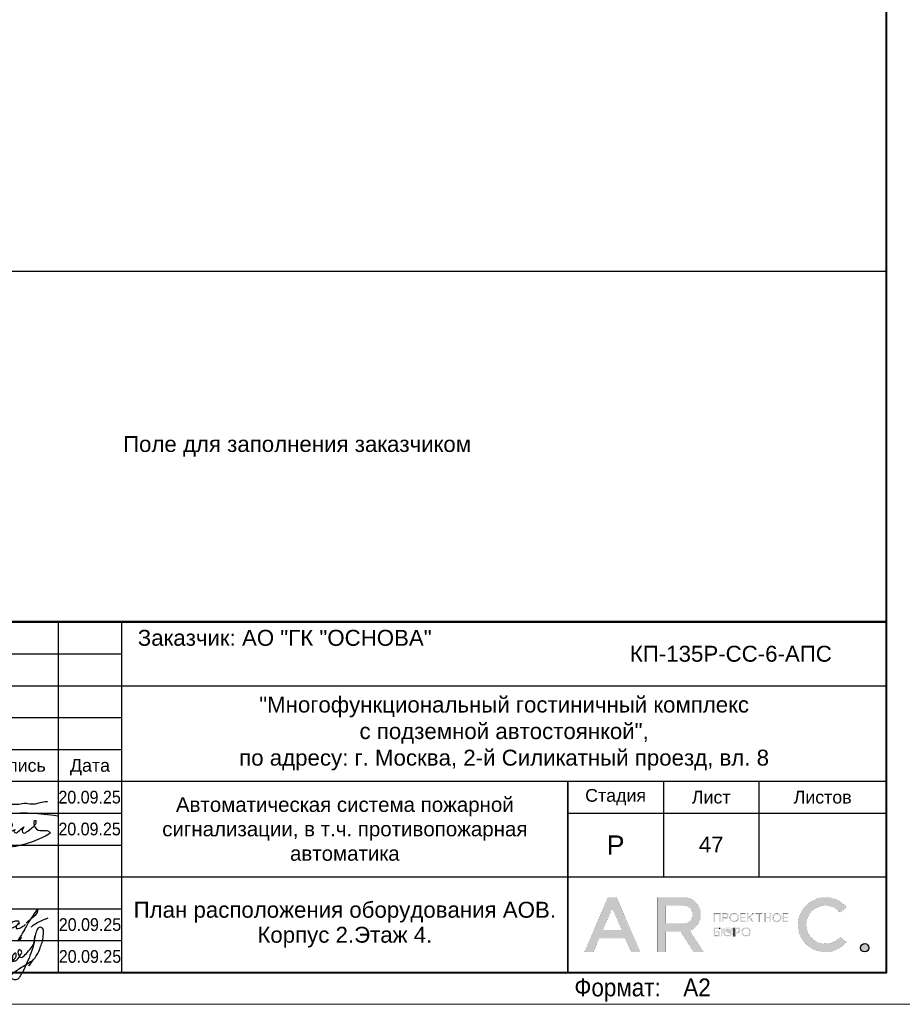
# Model space of a CAD drawing. Header units: millimetres. Extents: x 105028 to 874735, y -568483 to 191941.
# Tile 118 of 135: x 524631 to 538485, y 78334 to 93787. Entities that reach past the tile are written whole.
import ezdxf
from ezdxf.enums import TextEntityAlignment as Align

# ---------------------------------------------------------------- set-up
doc = ezdxf.new("R2010")
doc.units = ezdxf.units.MM
doc.layers.get('Defpoints').update_dxf_attribs({"color": 252})
for name, color, linetype, lineweight in [('DB CP Оформление', 7, 'Continuous', 25), ('Z-000-P_SCHED', 7, 'Continuous', 20), ('Рамка', 7, 'Continuous', 18)]:
    doc.layers.add(name, color=color, linetype=linetype, lineweight=lineweight)
doc.layers.add('DB CP Подписи', color=7, linetype='Continuous', lineweight=25, true_color=0x0a45f5)
doc.layers.add('формат', color=250, linetype='Continuous')
doc.styles.add('Arial', font='arial.ttf', dxfattribs={"width": 0.9, "height": 699.9999999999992})
doc.styles.add('CP.Text', font='arial.ttf')
doc.styles.add('CP.Text дата', font='arial.ttf', dxfattribs={"width": 0.9})

# ---------------------------------------------------------------- blocks, each defined once
blk = doc.blocks.new('*U56')
at = {"color": 0, "lineweight": 0}
blk.add_lwpolyline([(-420, -1.69149813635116e-14), (6.661338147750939e-14, 6.661338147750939e-14), (-1.377945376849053e-14, 594.0000000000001), (-420.0000000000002, 594.0000000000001)], close=True, dxfattribs=at)
at = {"lineweight": 40}
blk.add_lwpolyline([(-400, 4.999999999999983), (-4.999999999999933, 5.000000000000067), (-5.000000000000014, 589.0000000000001), (-400.0000000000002, 589.0000000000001)], close=True, dxfattribs=at)
at = {"style": 'Arial', "width": 0.9}
blk.add_text('Формат:', height=2.8, dxfattribs=at).set_placement((-53.97311837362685, 1.250000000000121))
at = {"style": 'Arial', "width": 0.9, "flags": 8}
blk.add_attdef('FORMAT', (-36.87188609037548, 1.257088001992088), '', height=2.8, dxfattribs=at)
blk = doc.blocks.new('Попов')
at = {"layer": 'DB CP Подписи', "color": 160, "true_color": 0x0a45f5}
for points in [[(7.394956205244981, 7.032094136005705), (4.284556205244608, 0.8400941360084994), (3.982156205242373, 0.4944941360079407), (3.665356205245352, 0.2583778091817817), (3.190156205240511, 0.09837780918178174), (2.801356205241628, 0.2064941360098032), (2.509696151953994, 0.451294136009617), (2.383756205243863, 0.7680941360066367), (2.429696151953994, 0.9984941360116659), (2.62855620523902, 1.243294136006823), (3.319756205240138, 1.603294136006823), (3.895756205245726, 1.848094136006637), (4.370956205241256, 1.992094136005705), (4.918156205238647, 1.992094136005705)], [(7.394956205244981, 7.032094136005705), (6.962956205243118, 6.427294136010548), (4.918156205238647, 1.992094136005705)], [(8.094156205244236, 0.03369413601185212), (8.828556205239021, 0.5520941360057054), (9.980556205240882, 1.272094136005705), (10.85895620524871, 1.761694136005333), (10.41255620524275, 1.084894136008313), (11.57895620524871, 2.611294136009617), (12.16935620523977, 3.84969413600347), (12.471756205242, 4.713694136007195), (12.629696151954, 5.419294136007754), (12.689696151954, 6.2400941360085), (12.54375620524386, 6.945694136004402), (12.34215620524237, 7.075294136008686), (12.03975620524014, 7.075294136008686), (11.64969615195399, 6.6000941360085), (11.379696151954, 5.779294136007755), (11.21895620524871, 4.728094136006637), (10.72935620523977, 3.014494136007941), (9.418956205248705, 0.0336941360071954)], [(5.979696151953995, 4.069175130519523), (4.859696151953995, -0.1216221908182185), (5.311356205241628, 0.624094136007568), (5.311356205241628, 0.8688941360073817), (5.624396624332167, 1.697142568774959), (6.247356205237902, 2.150494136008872), (6.650556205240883, 2.323294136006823), (6.909756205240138, 2.323294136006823), (7.125756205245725, 2.150494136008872), (7.125756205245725, 1.747294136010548), (6.82335620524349, 1.243294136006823), (6.333756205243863, 0.7968941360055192), (5.714556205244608, 0.5088941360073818), (5.412156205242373, 0.5952941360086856), (5.49855620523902, 1.286494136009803), (5.817585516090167, 1.879286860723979), (5.714556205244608, 1.286494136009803), (5.829756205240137, 0.9552941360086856), (6.146556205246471, 0.8832941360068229), (6.794556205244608, 1.012894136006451), (7.528956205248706, 1.459294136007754), (8.119356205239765, 2.064094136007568), (8.407356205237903, 2.510494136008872), (8.407356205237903, 2.899294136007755), (8.320956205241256, 3.028894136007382), (8.090556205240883, 2.956894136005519), (7.816956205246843, 2.366494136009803), (7.816956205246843, 1.963294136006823), (7.989756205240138, 1.776094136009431), (8.364156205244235, 1.891294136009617), (8.82495620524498, 2.323294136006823), (9.055356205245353, 2.697694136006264), (9.271356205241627, 3.302494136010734), (9.012156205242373, 3.561694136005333), (8.882556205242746, 3.561694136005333), (8.709696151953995, 3.3600941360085), (8.709696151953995, 2.978377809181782), (9.039696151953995, 2.408377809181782), (10.349696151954, 3.378377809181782), (11.11969615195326, 4.410259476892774), (11.27818451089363, 5.133235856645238), (11.35539592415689, 5.654323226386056), (11.38831620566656, 5.819447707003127), (11.35539592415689, 5.654323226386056)], [(3.521356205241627, 2.971294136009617), (4.126156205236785, 3.244894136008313), (4.932556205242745, 3.475294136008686), (6.444556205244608, 3.835294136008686), (7.495756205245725, 4.080094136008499)], [(1.534156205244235, 0.8688941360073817), (1.303756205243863, 1.041694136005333), (1.217356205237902, 1.214494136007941), (1.447756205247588, 1.416094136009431), (2.038156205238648, 1.603294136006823), (2.815756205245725, 1.761694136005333), (3.506956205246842, 1.876894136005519), (4.357209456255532, 1.989153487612), (4.918156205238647, 1.992094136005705)], [(3.521356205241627, 2.971294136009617), (3.294445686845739, 2.859738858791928), (4.789696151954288, 2.859738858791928)]]:
    blk.add_spline(points, degree=3, dxfattribs=at)
at = {"layer": 'DB CP Подписи'}
blk.add_spline([(8.094156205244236, 0.03369413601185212), (7.791756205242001, -0.2544480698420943), (7.618956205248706, -0.4847058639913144), (7.618956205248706, -0.8015058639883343), (7.950156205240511, -1.060705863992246), (8.569356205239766, -1.060705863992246), (8.943756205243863, -0.7583058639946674), (9.116556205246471, -0.4991058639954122), (9.418956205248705, 0.0336941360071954)], degree=3, dxfattribs=at)
blk = doc.blocks.new('A$Cf51998ab')
at = {"layer": 'DB CP Подписи'}
for points in [[(2.024743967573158, 7.175397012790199), (0.02474396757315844, 3.175397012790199), (2.524743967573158, 0.1753970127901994), (9.524743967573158, 6.675397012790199), (17.02474396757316, 19.1753970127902), (23.52474396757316, 28.6753970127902), (29.02474396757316, 35.6753970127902), (35.52474396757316, 43.6753970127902), (36.52474396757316, 44.6753970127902), (30.02474396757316, 30.6753970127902), (28.52474396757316, 26.1753970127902), (28.52474396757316, 25.1753970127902), (31.52474396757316, 26.6753970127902), (36.02474396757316, 30.1753970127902), (43.52474396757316, 36.1753970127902), (45.52474396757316, 39.1753970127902), (47.52474396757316, 42.6753970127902), (47.52474396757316, 43.1753970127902), (48.02474396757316, 44.1753970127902), (40.52474396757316, 31.1753970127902), (37.52474396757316, 25.6753970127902), (40.52474396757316, 25.1753970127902), (47.02474396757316, 28.6753970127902), (47.52474396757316, 29.1753970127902)], [(66.52474396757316, 31.6753970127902), (75.02474396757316, 39.1753970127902), (79.02474396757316, 43.6753970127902), (79.52474396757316, 46.6753970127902), (75.02474396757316, 41.6753970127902), (69.02474396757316, 32.6753970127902), (61.02474396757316, 18.6753970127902), (57.02474396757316, 11.6753970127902), (61.52474396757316, 15.6753970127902)], [(57.52474396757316, 34.1753970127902), (54.52474396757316, 34.1753970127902), (50.02474396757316, 31.1753970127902), (49.52474396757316, 26.1753970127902), (54.02474396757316, 27.6753970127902), (56.02474396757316, 29.1753970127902), (58.02474396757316, 33.1753970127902), (57.52474396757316, 34.1753970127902)], [(71.80259313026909, 27.23596012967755), (75.18207571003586, 30.02247973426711), (81.43411698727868, 33.40007838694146), (87.77064376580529, 36.27103771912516), (91.06563812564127, 37.45319772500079)], [(59.02474396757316, 30.6753970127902), (55.49455854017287, 28.71229258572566), (55.52474396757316, 25.6753970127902), (57.52474396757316, 25.6753970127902), (62.02474396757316, 27.6753970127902), (65.02474396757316, 29.6753970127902), (65.52474396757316, 30.1753970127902)]]:
    blk.add_spline(points, degree=3, dxfattribs=at)
blk = doc.blocks.new('Лого')
at = {"layer": 'DB CP Оформление'}
h = blk.add_hatch(color=0, dxfattribs=at)
edge = h.paths.add_edge_path()
edge.add_line((-3.149615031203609, 491.8564630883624), (-2.145539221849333, 491.0307320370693))
edge.add_arc((-5.466713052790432, 493.7619962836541), 4.300000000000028, 39.43316774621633, 320.5668322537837, ccw=False)
edge.add_line((-2.145539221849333, 496.4932605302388), (-3.149615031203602, 495.6675294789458))
edge.add_arc((-5.466713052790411, 493.7619962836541), 3.000000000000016, 39.43316774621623, 320.5668322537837)
edge = h.paths.add_edge_path()
edge.add_arc((0.7039796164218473, 490.1453402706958), 0.65, 0, 360)
h.paths.add_polyline_path([(-38.91856638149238, 496.3972109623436), (-37.43639440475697, 492.9290438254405), (-40.40073835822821, 492.9290438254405)], flags=16)
edge = h.paths.add_edge_path(flags=16)
edge.add_line((-30.56831019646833, 493.9825875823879), (-27.63778042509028, 493.9825875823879))
edge.add_arc((-27.63778042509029, 495.2825875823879), 1.299999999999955, 270.0000000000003, 360.0000000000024)
edge.add_line((-26.33778042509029, 495.2825875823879), (-26.33778042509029, 495.4512324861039))
edge.add_arc((-27.63778042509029, 495.4512324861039), 1.300000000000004, 359.9999999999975, 449.9999999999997)
edge.add_line((-27.63778042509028, 496.7512324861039), (-30.56831019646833, 496.7512324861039))
edge.add_line((-30.56831019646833, 496.7512324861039), (-30.56831019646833, 493.9825875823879))
h.paths.add_polyline_path([(-35.9689509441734, 489.4953402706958), (-36.88082038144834, 491.6290438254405), (-40.956312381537, 491.6290438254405), (-41.8681818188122, 489.4953402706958), (-43.28192242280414, 489.4953402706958), (-39.6254366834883, 498.0512324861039), (-38.21169607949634, 498.0512324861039), (-34.55521034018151, 489.4953402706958)])
edge = h.paths.add_edge_path()
edge.add_line((-30.56831019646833, 489.4953402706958), (-31.86831019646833, 489.4953402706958))
edge.add_line((-31.86831019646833, 489.4953402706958), (-31.86831019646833, 498.0512324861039))
edge.add_line((-31.86831019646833, 498.0512324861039), (-27.63778042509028, 498.0512324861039))
edge.add_arc((-27.63778042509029, 495.4512324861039), 2.600000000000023, 0, 89.99999999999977, ccw=False)
edge.add_line((-25.03778042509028, 495.4512324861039), (-25.03778042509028, 495.2825875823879))
edge.add_arc((-27.63778042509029, 495.2825875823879), 2.600000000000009, -70.23716168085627, 0, ccw=False)
edge.add_line((-26.75864866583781, 492.8357268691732), (-24.6131234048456, 489.4953402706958))
edge.add_line((-24.6131234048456, 489.4953402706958), (-26.15818166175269, 489.4953402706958))
edge.add_line((-26.15818166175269, 489.4953402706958), (-28.20534579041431, 492.6825875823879))
edge.add_line((-28.20534579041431, 492.6825875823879), (-30.56831019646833, 492.6825875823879))
edge.add_line((-30.56831019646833, 492.6825875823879), (-30.56831019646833, 489.4953402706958))
edge = h.paths.add_edge_path(flags=16)
edge.add_line((-21.27053753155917, 492.6928723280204), (-21.27053753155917, 492.5228723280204))
edge.add_arc((-20.82053753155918, 492.5228723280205), 0.4499999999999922, 180.0000000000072, 270.0000000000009)
edge.add_line((-20.82053753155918, 492.0728723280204), (-20.69150461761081, 492.0728723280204))
edge.add_arc((-20.6915046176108, 492.5228723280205), 0.4500000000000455, 269.9999999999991, 359.9999999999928)
edge.add_line((-20.24150461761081, 492.5228723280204), (-20.24150461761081, 492.6928723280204))
edge.add_arc((-20.69150461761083, 492.6928723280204), 0.4500000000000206, 0, 89.99999999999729)
edge.add_line((-20.69150461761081, 493.1428723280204), (-20.82053753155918, 493.1428723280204))
edge.add_arc((-20.82053753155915, 492.6928723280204), 0.4500000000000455, 90.00000000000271, 180)
edge = h.paths.add_edge_path(flags=17)
edge.add_line((-21.62964566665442, 491.9228723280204), (-21.62964566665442, 492.5328723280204))
edge.add_line((-21.62964566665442, 492.5328723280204), (-21.45053753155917, 492.5328723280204))
edge.add_line((-21.45053753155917, 492.5328723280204), (-21.45053753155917, 492.5228723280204))
edge.add_arc((-20.85053753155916, 492.5228723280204), 0.6000000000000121, 180, 269.999999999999)
edge.add_line((-20.85053753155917, 491.9228723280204), (-20.66150461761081, 491.9228723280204))
edge.add_arc((-20.66150461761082, 492.5228723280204), 0.6000000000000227, 270.000000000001, 360)
edge.add_line((-20.06150461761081, 492.5228723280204), (-20.06150461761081, 492.6928723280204))
edge.add_arc((-20.66150461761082, 492.6928723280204), 0.6000000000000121, 0, 89.99999999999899)
edge.add_line((-20.66150461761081, 493.2928723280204), (-20.85053753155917, 493.2928723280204))
edge.add_arc((-20.85053753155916, 492.6928723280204), 0.6000000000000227, 90.00000000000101, 180)
edge.add_line((-21.45053753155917, 492.6928723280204), (-21.45053753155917, 492.6828723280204))
edge.add_line((-21.45053753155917, 492.6828723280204), (-21.62964566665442, 492.6828723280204))
edge.add_line((-21.62964566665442, 492.6828723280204), (-21.62964566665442, 493.2928723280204))
edge.add_line((-21.62964566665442, 493.2928723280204), (-21.80964566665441, 493.2928723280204))
edge.add_line((-21.80964566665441, 493.2928723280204), (-21.80964566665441, 491.9228723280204))
edge.add_line((-21.80964566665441, 491.9228723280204), (-21.62964566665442, 491.9228723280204))
edge = h.paths.add_edge_path(flags=16)
edge.add_line((-18.44160413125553, 492.6928723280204), (-18.44160413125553, 492.5228723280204))
edge.add_arc((-17.99160413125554, 492.5228723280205), 0.4499999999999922, 180.0000000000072, 270.0000000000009)
edge.add_line((-17.99160413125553, 492.0728723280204), (-17.86257121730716, 492.0728723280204))
edge.add_arc((-17.86257121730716, 492.5228723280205), 0.4500000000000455, 269.9999999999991, 359.9999999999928)
edge.add_line((-17.41257121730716, 492.5228723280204), (-17.41257121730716, 492.6928723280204))
edge.add_arc((-17.86257121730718, 492.6928723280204), 0.4500000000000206, 0, 89.99999999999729)
edge.add_line((-17.86257121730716, 493.1428723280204), (-17.99160413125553, 493.1428723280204))
edge.add_arc((-17.99160413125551, 492.6928723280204), 0.4500000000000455, 90.00000000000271, 180)
edge = h.paths.add_edge_path()
edge.add_line((-18.62160413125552, 492.6928723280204), (-18.62160413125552, 492.5228723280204))
edge.add_arc((-18.02160413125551, 492.5228723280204), 0.6000000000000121, 180, 269.999999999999)
edge.add_line((-18.02160413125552, 491.9228723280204), (-17.83257121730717, 491.9228723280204))
edge.add_arc((-17.83257121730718, 492.5228723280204), 0.6000000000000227, 270.000000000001, 360)
edge.add_line((-17.23257121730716, 492.5228723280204), (-17.23257121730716, 492.6928723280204))
edge.add_arc((-17.83257121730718, 492.6928723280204), 0.6000000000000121, 0, 89.99999999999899)
edge.add_line((-17.83257121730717, 493.2928723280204), (-18.02160413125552, 493.2928723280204))
edge.add_arc((-18.02160413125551, 492.6928723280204), 0.6000000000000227, 90.00000000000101, 180)
edge = h.paths.add_edge_path(flags=16)
edge.add_line((-13.61226025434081, 494.9777851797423), (-13.61226025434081, 494.8077851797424))
edge.add_arc((-13.16226025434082, 494.8077851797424), 0.4499999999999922, 180.0000000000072, 270.0000000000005)
edge.add_line((-13.16226025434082, 494.3577851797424), (-13.03322734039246, 494.3577851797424))
edge.add_arc((-13.03322734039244, 494.8077851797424), 0.4500000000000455, 269.9999999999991, 359.9999999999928)
edge.add_line((-12.58322734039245, 494.8077851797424), (-12.58322734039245, 494.9777851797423))
edge.add_arc((-13.03322734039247, 494.9777851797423), 0.4500000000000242, 0, 89.99999999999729)
edge.add_line((-13.03322734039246, 495.4277851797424), (-13.16226025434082, 495.4277851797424))
edge.add_arc((-13.16226025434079, 494.9777851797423), 0.4500000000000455, 90.00000000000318, 180)
edge = h.paths.add_edge_path()
edge.add_line((-13.79226025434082, 494.9777851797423), (-13.79226025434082, 494.8077851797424))
edge.add_arc((-13.19226025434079, 494.8077851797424), 0.6000000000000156, 180, 269.9999999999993)
edge.add_line((-13.19226025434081, 494.2077851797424), (-13.00322734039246, 494.2077851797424))
edge.add_arc((-13.00322734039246, 494.8077851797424), 0.6000000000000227, 270.000000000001, 360)
edge.add_line((-12.40322734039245, 494.8077851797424), (-12.40322734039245, 494.9777851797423))
edge.add_arc((-13.00322734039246, 494.9777851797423), 0.6000000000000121, 0, 89.99999999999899)
edge.add_line((-13.00322734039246, 495.5777851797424), (-13.19226025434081, 495.5777851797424))
edge.add_arc((-13.19226025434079, 494.9777851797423), 0.6000000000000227, 90.00000000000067, 180)
edge = h.paths.add_edge_path(flags=16)
edge.add_line((-20.28705089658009, 494.9777851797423), (-20.28705089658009, 494.8077851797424))
edge.add_arc((-19.8370508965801, 494.8077851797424), 0.4499999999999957, 180.0000000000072, 270.0000000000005)
edge.add_line((-19.83705089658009, 494.3577851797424), (-19.70801798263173, 494.3577851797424))
edge.add_arc((-19.70801798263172, 494.8077851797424), 0.4500000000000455, 269.9999999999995, 359.9999999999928)
edge.add_line((-19.25801798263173, 494.8077851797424), (-19.25801798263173, 494.9777851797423))
edge.add_arc((-19.70801798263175, 494.9777851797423), 0.4500000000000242, 0, 89.99999999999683)
edge.add_line((-19.70801798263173, 495.4277851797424), (-19.83705089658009, 495.4277851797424))
edge.add_arc((-19.83705089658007, 494.9777851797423), 0.4500000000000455, 90.00000000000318, 180)
edge = h.paths.add_edge_path()
edge.add_line((-20.46705089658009, 494.9777851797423), (-20.46705089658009, 494.8077851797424))
edge.add_arc((-19.86705089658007, 494.8077851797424), 0.6000000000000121, 180, 269.999999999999)
edge.add_line((-19.86705089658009, 494.2077851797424), (-19.67801798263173, 494.2077851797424))
edge.add_arc((-19.67801798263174, 494.8077851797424), 0.6000000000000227, 270.000000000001, 360)
edge.add_line((-19.07801798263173, 494.8077851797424), (-19.07801798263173, 494.9777851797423))
edge.add_arc((-19.67801798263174, 494.9777851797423), 0.6000000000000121, 0, 89.99999999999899)
edge.add_line((-19.67801798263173, 495.5777851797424), (-19.86705089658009, 495.5777851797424))
edge.add_arc((-19.86705089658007, 494.9777851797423), 0.6000000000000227, 90.00000000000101, 180)
edge = h.paths.add_edge_path(flags=16)
edge.add_arc((-19.22667760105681, 492.7878723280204), 0.1800000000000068, 270.0000000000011, 360)
edge.add_line((-19.04667760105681, 492.7878723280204), (-19.0466776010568, 492.9328723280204))
edge.add_arc((-19.22667760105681, 492.9328723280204), 0.1800000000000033, 0, 89.99999999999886)
edge.add_line((-19.2266776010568, 493.1128723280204), (-19.63443714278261, 493.1128723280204))
edge.add_line((-19.63443714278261, 493.1128723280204), (-19.6344371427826, 492.6078723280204))
edge.add_line((-19.6344371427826, 492.6078723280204), (-19.22667760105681, 492.6078723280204))
edge = h.paths.add_edge_path()
edge.add_line((-19.63443714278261, 491.9228723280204), (-19.81443714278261, 491.9228723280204))
edge.add_line((-19.81443714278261, 491.9228723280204), (-19.81443714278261, 493.2928723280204))
edge.add_line((-19.81443714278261, 493.2928723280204), (-19.2266776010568, 493.2928723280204))
edge.add_arc((-19.2266776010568, 492.9328723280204), 0.3600000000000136, 0, 89.99999999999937, ccw=False)
edge.add_line((-18.8666776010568, 492.9328723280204), (-18.86667760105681, 492.7878723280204))
edge.add_arc((-19.22667760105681, 492.7878723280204), 0.3600000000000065, -89.99999999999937, 0, ccw=False)
edge.add_line((-19.22667760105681, 492.4278723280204), (-19.63443714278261, 492.4278723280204))
edge.add_line((-19.63443714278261, 492.4278723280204), (-19.63443714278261, 491.9228723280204))
edge = h.paths.add_edge_path(flags=16)
edge.add_line((-22.41432519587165, 492.0728723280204), (-22.81592550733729, 492.0728723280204))
edge.add_line((-22.81592550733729, 492.0728723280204), (-22.81592550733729, 492.5700955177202))
edge.add_line((-22.81592550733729, 492.5700955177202), (-22.41432519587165, 492.5700955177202))
edge.add_arc((-22.41432519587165, 492.3900955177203), 0.17999999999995, -1.807620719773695e-11, 89.99999999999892, ccw=False)
edge.add_line((-22.23432519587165, 492.3900955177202), (-22.23432519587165, 492.2528723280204))
edge.add_arc((-22.41432519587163, 492.2528723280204), 0.1799999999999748, -90.00000000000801, 0, ccw=False)
h.paths.add_polyline_path([(-16.95626591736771, 495.5777851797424), (-17.51223811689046, 494.9677851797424), (-17.55459530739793, 494.9677851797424), (-17.55459530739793, 495.5777851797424), (-17.73459530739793, 495.5777851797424), (-17.73459530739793, 494.2077851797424), (-17.55459530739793, 494.2077851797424), (-17.55459530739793, 494.8177851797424), (-17.47826675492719, 494.8177851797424), (-16.92229455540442, 494.2077851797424), (-16.67874821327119, 494.2077851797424), (-17.32006333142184, 494.9114214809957), (-16.71271957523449, 495.5777851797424)])
edge = h.paths.add_edge_path()
edge.add_line((-22.10894538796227, 493.1128723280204), (-22.8159255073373, 493.1128723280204))
edge.add_line((-22.8159255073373, 493.1128723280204), (-22.81592550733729, 492.7200955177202))
edge.add_line((-22.81592550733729, 492.7200955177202), (-22.41432519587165, 492.7200955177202))
edge.add_arc((-22.41432519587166, 492.3600955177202), 0.3600000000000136, 0, 89.99999999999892, ccw=False)
edge.add_line((-22.05432519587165, 492.3600955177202), (-22.05432519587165, 492.2828723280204))
edge.add_arc((-22.41432519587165, 492.2828723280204), 0.3600000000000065, -89.99999999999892, 0, ccw=False)
edge.add_line((-22.41432519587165, 491.9228723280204), (-23.01592550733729, 491.9228723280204))
edge.add_line((-23.01592550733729, 491.9228723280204), (-23.01592550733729, 493.2928723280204))
edge.add_line((-23.01592550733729, 493.2928723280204), (-22.10894538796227, 493.2928723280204))
edge.add_line((-22.10894538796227, 493.2928723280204), (-22.10894538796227, 493.1128723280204))
h.paths.add_polyline_path([(-15.99401623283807, 495.3977851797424), (-16.45775531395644, 495.3977851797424), (-16.45775531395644, 495.5777851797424), (-15.35027715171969, 495.5777851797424), (-15.35027715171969, 495.3977851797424), (-15.81401623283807, 495.3977851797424), (-15.81401623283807, 494.2077851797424), (-15.99401623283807, 494.2077851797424)])
h.paths.add_polyline_path([(-14.219327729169, 494.9827851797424), (-14.219327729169, 495.5777851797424), (-14.039327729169, 495.5777851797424), (-14.039327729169, 494.2077851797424), (-14.219327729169, 494.2077851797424), (-14.219327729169, 494.8027851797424), (-14.92320967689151, 494.8027851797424), (-14.92320967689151, 494.2077851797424), (-15.10320967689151, 494.2077851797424), (-15.10320967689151, 495.5777851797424), (-14.92320967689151, 495.5777851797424), (-14.92320967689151, 494.9827851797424)])
h.paths.add_polyline_path([(-11.97615986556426, 494.8027851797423), (-11.97615986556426, 494.3877851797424), (-11.30687213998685, 494.3877851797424), (-11.30687213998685, 494.2077851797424), (-12.15615986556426, 494.2077851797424), (-12.15615986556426, 495.5777851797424), (-11.30687213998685, 495.5777851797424), (-11.30687213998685, 495.3977851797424), (-11.97615986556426, 495.3977851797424), (-11.97615986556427, 494.9827851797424), (-11.34484040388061, 494.9827851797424), (-11.34484040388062, 494.8027851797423)])
edge = h.paths.add_edge_path(flags=16)
edge.add_arc((-21.07411837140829, 495.0727851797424), 0.1800000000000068, 270.0000000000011, 360)
edge.add_line((-20.89411837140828, 495.0727851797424), (-20.89411837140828, 495.2177851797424))
edge.add_arc((-21.07411837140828, 495.2177851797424), 0.1800000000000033, 0, 89.99999999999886)
edge.add_line((-21.07411837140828, 495.3977851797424), (-21.48187791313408, 495.3977851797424))
edge.add_line((-21.48187791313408, 495.3977851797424), (-21.48187791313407, 494.8927851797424))
edge.add_line((-21.48187791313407, 494.8927851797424), (-21.07411837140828, 494.8927851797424))
h.paths.add_polyline_path([(-22.81592550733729, 494.2077851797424), (-23.01592550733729, 494.2077851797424), (-23.01592550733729, 495.5777851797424), (-21.90894538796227, 495.5777851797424), (-21.90894538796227, 494.2077851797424), (-22.10894538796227, 494.2077851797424), (-22.10894538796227, 495.3977851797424), (-22.81592550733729, 495.3977851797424)])
h.paths.add_polyline_path([(-18.65095050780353, 494.8027851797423), (-18.65095050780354, 494.3877851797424), (-17.98166278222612, 494.3877851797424), (-17.98166278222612, 494.2077851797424), (-18.83095050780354, 494.2077851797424), (-18.83095050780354, 495.5777851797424), (-17.98166278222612, 495.5777851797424), (-17.98166278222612, 495.3977851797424), (-18.65095050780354, 495.3977851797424), (-18.65095050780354, 494.9827851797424), (-18.01963104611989, 494.9827851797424), (-18.01963104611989, 494.8027851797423)])
edge = h.paths.add_edge_path()
edge.add_line((-21.48187791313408, 494.2077851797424), (-21.66187791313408, 494.2077851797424))
edge.add_line((-21.66187791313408, 494.2077851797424), (-21.66187791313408, 495.5777851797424))
edge.add_line((-21.66187791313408, 495.5777851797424), (-21.07411837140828, 495.5777851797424))
edge.add_arc((-21.07411837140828, 495.2177851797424), 0.3600000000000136, 0, 89.99999999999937, ccw=False)
edge.add_line((-20.71411837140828, 495.2177851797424), (-20.71411837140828, 495.0727851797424))
edge.add_arc((-21.07411837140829, 495.0727851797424), 0.3600000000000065, -89.99999999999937, 0, ccw=False)
edge.add_line((-21.07411837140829, 494.7127851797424), (-21.48187791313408, 494.7127851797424))
edge.add_line((-21.48187791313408, 494.7127851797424), (-21.48187791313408, 494.2077851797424))
edge = h.paths.add_edge_path()
edge.add_line((-19.81443714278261, 493.2928723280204), (-19.81443714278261, 491.9228723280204))
edge.add_line((-22.10894538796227, 493.2928723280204), (-22.10894538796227, 493.1128723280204))
at = {"layer": 'DB CP Оформление', "color": 0}
for p, q in [((-22.10894538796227, 493.2928723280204), (-22.10894538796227, 493.1128723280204)), ((-19.81443714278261, 493.2928723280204), (-19.81443714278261, 491.9228723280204))]:
    blk.add_line(p, q, dxfattribs=at)
at = {"layer": 'DB CP Оформление', "color": 0, "const_width": 0.01}
for points in [[(-35.9689509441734, 489.4953402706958), (-36.88082038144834, 491.6290438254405), (-40.956312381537, 491.6290438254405), (-41.8681818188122, 489.4953402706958), (-43.28192242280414, 489.4953402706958), (-39.6254366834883, 498.0512324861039), (-38.21169607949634, 498.0512324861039), (-34.55521034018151, 489.4953402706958)], [(-38.91856638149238, 496.3972109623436), (-37.43639440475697, 492.9290438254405), (-40.40073835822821, 492.9290438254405)], [(-22.81592550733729, 494.2077851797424), (-23.01592550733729, 494.2077851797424), (-23.01592550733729, 495.5777851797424), (-21.90894538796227, 495.5777851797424), (-21.90894538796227, 494.2077851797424), (-22.10894538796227, 494.2077851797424), (-22.10894538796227, 495.3977851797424), (-22.81592550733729, 495.3977851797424)], [(-18.65095050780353, 494.8027851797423), (-18.65095050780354, 494.3877851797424), (-17.98166278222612, 494.3877851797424), (-17.98166278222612, 494.2077851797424), (-18.83095050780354, 494.2077851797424), (-18.83095050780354, 495.5777851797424), (-17.98166278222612, 495.5777851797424), (-17.98166278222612, 495.3977851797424), (-18.65095050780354, 495.3977851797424), (-18.65095050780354, 494.9827851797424), (-18.01963104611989, 494.9827851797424), (-18.01963104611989, 494.8027851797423)], [(-16.95626591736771, 495.5777851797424), (-17.51223811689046, 494.9677851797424), (-17.55459530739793, 494.9677851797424), (-17.55459530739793, 495.5777851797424), (-17.73459530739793, 495.5777851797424), (-17.73459530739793, 494.2077851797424), (-17.55459530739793, 494.2077851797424), (-17.55459530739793, 494.8177851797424), (-17.47826675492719, 494.8177851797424), (-16.92229455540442, 494.2077851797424), (-16.67874821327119, 494.2077851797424), (-17.32006333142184, 494.9114214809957), (-16.71271957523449, 495.5777851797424)], [(-15.99401623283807, 495.3977851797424), (-16.45775531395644, 495.3977851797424), (-16.45775531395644, 495.5777851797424), (-15.35027715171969, 495.5777851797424), (-15.35027715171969, 495.3977851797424), (-15.81401623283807, 495.3977851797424), (-15.81401623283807, 494.2077851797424), (-15.99401623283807, 494.2077851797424)], [(-14.219327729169, 494.9827851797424), (-14.219327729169, 495.5777851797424), (-14.039327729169, 495.5777851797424), (-14.039327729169, 494.2077851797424), (-14.219327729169, 494.2077851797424), (-14.219327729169, 494.8027851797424), (-14.92320967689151, 494.8027851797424), (-14.92320967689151, 494.2077851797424), (-15.10320967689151, 494.2077851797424), (-15.10320967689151, 495.5777851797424), (-14.92320967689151, 495.5777851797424), (-14.92320967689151, 494.9827851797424)], [(-11.97615986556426, 494.8027851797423), (-11.97615986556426, 494.3877851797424), (-11.30687213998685, 494.3877851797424), (-11.30687213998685, 494.2077851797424), (-12.15615986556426, 494.2077851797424), (-12.15615986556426, 495.5777851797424), (-11.30687213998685, 495.5777851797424), (-11.30687213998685, 495.3977851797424), (-11.97615986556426, 495.3977851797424), (-11.97615986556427, 494.9827851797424), (-11.34484040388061, 494.9827851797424), (-11.34484040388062, 494.8027851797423)]]:
    blk.add_lwpolyline(points, close=True, dxfattribs=at)
for points in [[(-30.56831019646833, 489.4953402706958), (-31.86831019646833, 489.4953402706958), (-31.86831019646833, 498.0512324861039), (-27.63778042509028, 498.0512324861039, -0.414213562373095), (-25.03778042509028, 495.4512324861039), (-25.03778042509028, 495.2825875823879, -0.316436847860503), (-26.75864866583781, 492.8357268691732), (-24.6131234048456, 489.4953402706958), (-26.15818166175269, 489.4953402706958), (-28.20534579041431, 492.6825875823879), (-30.56831019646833, 492.6825875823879)], [(-3.149615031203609, 491.8564630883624), (-2.145539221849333, 491.0307320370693, -2.790346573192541), (-2.145539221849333, 496.4932605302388), (-3.149615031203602, 495.6675294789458, 2.790346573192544)], [(-30.56831019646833, 493.9825875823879), (-27.63778042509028, 493.9825875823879, 0.414213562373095), (-26.33778042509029, 495.2825875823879), (-26.33778042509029, 495.4512324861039, 0.414213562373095), (-27.63778042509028, 496.7512324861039), (-30.56831019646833, 496.7512324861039)], [(-21.48187791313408, 494.2077851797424), (-21.66187791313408, 494.2077851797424), (-21.66187791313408, 495.5777851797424), (-21.07411837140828, 495.5777851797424, -0.4142135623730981), (-20.71411837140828, 495.2177851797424), (-20.71411837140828, 495.0727851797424, -0.4142135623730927), (-21.07411837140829, 494.7127851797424), (-21.48187791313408, 494.7127851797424)], [(-21.07411837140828, 494.8927851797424, 0.4142135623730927), (-20.89411837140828, 495.0727851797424), (-20.89411837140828, 495.2177851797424, 0.4142135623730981), (-21.07411837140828, 495.3977851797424), (-21.48187791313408, 495.3977851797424), (-21.48187791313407, 494.8927851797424)], [(-20.46705089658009, 494.9777851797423), (-20.46705089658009, 494.8077851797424, 0.414213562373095), (-19.86705089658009, 494.2077851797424), (-19.67801798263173, 494.2077851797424, 0.414213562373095), (-19.07801798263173, 494.8077851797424), (-19.07801798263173, 494.9777851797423, 0.414213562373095), (-19.67801798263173, 495.5777851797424), (-19.86705089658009, 495.5777851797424, 0.414213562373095)], [(-20.28705089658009, 494.9777851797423), (-20.28705089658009, 494.8077851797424, 0.414213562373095), (-19.83705089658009, 494.3577851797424), (-19.70801798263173, 494.3577851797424, 0.414213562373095), (-19.25801798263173, 494.8077851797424), (-19.25801798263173, 494.9777851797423, 0.414213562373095), (-19.70801798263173, 495.4277851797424), (-19.83705089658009, 495.4277851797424, 0.414213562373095)], [(-13.79226025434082, 494.9777851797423), (-13.79226025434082, 494.8077851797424, 0.414213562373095), (-13.19226025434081, 494.2077851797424), (-13.00322734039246, 494.2077851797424, 0.414213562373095), (-12.40322734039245, 494.8077851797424), (-12.40322734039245, 494.9777851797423, 0.414213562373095), (-13.00322734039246, 495.5777851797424), (-13.19226025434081, 495.5777851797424, 0.414213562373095)], [(-13.61226025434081, 494.9777851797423), (-13.61226025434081, 494.8077851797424, 0.414213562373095), (-13.16226025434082, 494.3577851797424), (-13.03322734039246, 494.3577851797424, 0.414213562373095), (-12.58322734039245, 494.8077851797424), (-12.58322734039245, 494.9777851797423, 0.414213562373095), (-13.03322734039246, 495.4277851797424), (-13.16226025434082, 495.4277851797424, 0.414213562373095)], [(-22.10894538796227, 493.1128723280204), (-22.8159255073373, 493.1128723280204), (-22.81592550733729, 492.7200955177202), (-22.41432519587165, 492.7200955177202, -0.4142135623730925), (-22.05432519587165, 492.3600955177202), (-22.05432519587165, 492.2828723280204, -0.4142135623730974), (-22.41432519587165, 491.9228723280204), (-23.01592550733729, 491.9228723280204), (-23.01592550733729, 493.2928723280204), (-22.10894538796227, 493.2928723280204)], [(-21.62964566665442, 491.9228723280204), (-21.62964566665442, 492.5328723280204), (-21.45053753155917, 492.5328723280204), (-21.45053753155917, 492.5228723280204, 0.414213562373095), (-20.85053753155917, 491.9228723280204), (-20.66150461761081, 491.9228723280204, 0.414213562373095), (-20.06150461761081, 492.5228723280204), (-20.06150461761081, 492.6928723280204, 0.414213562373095), (-20.66150461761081, 493.2928723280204), (-20.85053753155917, 493.2928723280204, 0.414213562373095), (-21.45053753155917, 492.6928723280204), (-21.45053753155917, 492.6828723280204), (-21.62964566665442, 492.6828723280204), (-21.62964566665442, 493.2928723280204), (-21.80964566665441, 493.2928723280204), (-21.80964566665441, 491.9228723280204)], [(-21.27053753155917, 492.6928723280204), (-21.27053753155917, 492.5228723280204, 0.414213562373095), (-20.82053753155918, 492.0728723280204), (-20.69150461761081, 492.0728723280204, 0.414213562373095), (-20.24150461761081, 492.5228723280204), (-20.24150461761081, 492.6928723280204, 0.414213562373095), (-20.69150461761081, 493.1428723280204), (-20.82053753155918, 493.1428723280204, 0.414213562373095)], [(-19.63443714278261, 491.9228723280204), (-19.81443714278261, 491.9228723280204), (-19.81443714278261, 493.2928723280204), (-19.2266776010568, 493.2928723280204, -0.4142135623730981), (-18.8666776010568, 492.9328723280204), (-18.86667760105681, 492.7878723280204, -0.4142135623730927), (-19.22667760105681, 492.4278723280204), (-19.63443714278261, 492.4278723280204)], [(-19.22667760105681, 492.6078723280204, 0.4142135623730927), (-19.04667760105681, 492.7878723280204), (-19.0466776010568, 492.9328723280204, 0.4142135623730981), (-19.2266776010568, 493.1128723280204), (-19.63443714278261, 493.1128723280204), (-19.6344371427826, 492.6078723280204)], [(-18.62160413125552, 492.6928723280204), (-18.62160413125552, 492.5228723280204, 0.414213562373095), (-18.02160413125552, 491.9228723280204), (-17.83257121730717, 491.9228723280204, 0.414213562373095), (-17.23257121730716, 492.5228723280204), (-17.23257121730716, 492.6928723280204, 0.414213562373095), (-17.83257121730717, 493.2928723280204), (-18.02160413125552, 493.2928723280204, 0.414213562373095)], [(-18.44160413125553, 492.6928723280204), (-18.44160413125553, 492.5228723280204, 0.414213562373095), (-17.99160413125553, 492.0728723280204), (-17.86257121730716, 492.0728723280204, 0.414213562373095), (-17.41257121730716, 492.5228723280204), (-17.41257121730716, 492.6928723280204, 0.414213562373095), (-17.86257121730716, 493.1428723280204), (-17.99160413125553, 493.1428723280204, 0.414213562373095)], [(-22.41432519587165, 492.0728723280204), (-22.81592550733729, 492.0728723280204), (-22.81592550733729, 492.5700955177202), (-22.41432519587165, 492.5700955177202, -0.4142135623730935), (-22.23432519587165, 492.3900955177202), (-22.23432519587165, 492.2528723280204, -0.4142135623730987)]]:
    blk.add_lwpolyline(points, format="xyb", close=True, dxfattribs=at)
at = {"layer": 'DB CP Оформление', "color": 0}
blk.add_circle((0.7039796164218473, 490.1453402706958), 0.65, dxfattribs=at)
at = {"layer": 'Defpoints', "color": 0}
blk.add_lwpolyline([(-45.89650028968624, 501.2732863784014), (4.103499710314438, 501.2732863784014), (4.103499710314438, 486.2732863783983), (-45.89650028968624, 486.2732863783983)], close=True, dxfattribs=at)
blk = doc.blocks.new('A$C5BE547C8')
at = {"layer": 'DB CP Подписи', "color": 160, "true_color": 0x0a45f5}
for points in [[(12.77064067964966, 273.4620631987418), (54.9465189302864, 284.4855278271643), (94.154754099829, 355.2698806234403), (190.2780455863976, 461.4464249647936), (197.8667517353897, 439.9583000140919)], [(553.6754189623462, 292.4671654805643), (541.1363445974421, 294.8536106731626), (543.5881781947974, 221.3447915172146), (618.3679039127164, 188.8783703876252), (688.8570107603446, 181.5274854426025), (702.341915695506, 169.2760206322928), (655.1448083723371, 128.8461685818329), (445.8771119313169, 43.72502877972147), (210.5232081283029, -1.356840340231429), (25.1820216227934, -2.336883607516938), (-119.9528827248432, 30.00445333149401), (-207.229957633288, 105.4676031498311), (-226.8427679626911, 202.491644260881), (-177.8107121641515, 263.2541753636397), (-54.24994114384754, 301.4757719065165), (189.9297362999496, 360.2782164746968), (498.8316938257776, 377.9189649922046), (787.0024744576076, 349.3846527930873)], [(-36.17550682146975, 134.4371501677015), (61.71678818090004, 412.4869762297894)], [(12.77064067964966, 273.4620631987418), (53.68175455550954, 259.2054039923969), (47.35787273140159, 207.3811667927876), (60.00563637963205, 173.2529950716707), (97.94904722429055, 183.3650324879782)], [(97.94904722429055, 183.3650324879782), (177.0679458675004, 224.8184770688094), (161.8986921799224, 163.5096667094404), (207.1457470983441, 161.4226177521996), (266.314922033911, 204.5548820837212), (296.9437179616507, 255.3396693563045), (253.785020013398, 280.3842265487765), (197.7158576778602, 243.8061435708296), (177.076149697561, 224.897245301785)], [(240.4512582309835, 278.160545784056), (216.6761126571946, 242.9138925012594), (193.0570860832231, 200.9501308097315), (214.3763311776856, 163.8837520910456), (260.4151262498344, 165.1061032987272), (324.2741268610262, 195.7046833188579), (317.2758679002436, 178.2197674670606), (323.3993369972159, 165.9803596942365), (371.5122399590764, 186.0879841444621), (421.3747226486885, 228.0517155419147), (401.2547955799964, 186.9622102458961), (414.3764636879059, 162.4833644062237), (464.2389463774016, 183.4652452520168), (539.4700353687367, 247.2851138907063), (556.5207641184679, 274.5734312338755), (553.6754189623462, 292.4671654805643)]]:
    blk.add_spline(points, degree=3, dxfattribs=at)
blk = doc.blocks.new('Никачалов')
blk.add_lwpolyline([(-307.2528087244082, -10.52482762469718), (-266.7209943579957, -10.52482762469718), (-217.2917009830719, 12.19796214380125), (-151.053767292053, 56.65713122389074), (-104.5903002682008, 97.1639252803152), (-42.3079472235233, 148.5397506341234), (-2.762450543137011, 181.1417946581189), (25.90605847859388, 213.7455219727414), (43.7010164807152, 235.4819012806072), (55.56432182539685, 255.2404097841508), (61.49597449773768, 269.0720390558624), (48.64291482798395, 267.0958515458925), (20.96416013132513, 227.5771512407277), (-26.48906123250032, 171.2625404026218), (-43.29770154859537, 147.551656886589), (-106.566372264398, 73.45304175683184), (-171.8145516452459, 1.330614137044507), (-320.1058683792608, -151.8054015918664), (-406.1148320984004, -241.7118334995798), (-487.1818974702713, -312.8461673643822), (-518.8162328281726, -343.4720238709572), (-528.703466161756, -345.4482113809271), (-526.7239574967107, -334.5808633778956), (-516.8401608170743, -316.7968590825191), (-494.0998678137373, -283.2067213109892), (-477.294664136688, -261.4703420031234), (-435.7730954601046, -217.0111729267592), (-400.1831794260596, -188.3598206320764), (-362.6171914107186, -168.6013121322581), (-318.1297963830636, -150.8173078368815), (-234.0969046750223, -118.213580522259), (-154.0195936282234, -90.55032198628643), (-5.728276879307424, -52.01971543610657), (-125.3510846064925, -134.0213973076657), (-130.2929829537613, -133.0333035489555), (-128.316910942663, -131.0571160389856), (-95.39726961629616, -111.8204287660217), (-59.85203000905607, -95.76348443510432), (-27.71938084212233, -87.49177623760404), (-25.77080201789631, -90.41229184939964), (-29.66795968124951, -102.5757764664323), (-30.15252690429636, -110.3610126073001), (-29.17995580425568, -115.7122051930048), (-24.3102270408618, -121.0650810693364), (-17.49535610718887, -123.4974413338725), (-8.24390245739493, -125.9314848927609), (2.468126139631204, -127.3909010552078), (14.15272583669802, -127.3909010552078), (101.7906602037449, -127.3909010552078), (105.0348549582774, -129.2711407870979), (104.8664592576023, -152.815378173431), (110.9218312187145, -158.3651994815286), (128.4246742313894, -163.9133375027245), (156.4780234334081, -166.202617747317), (264.0107071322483, -165.9518068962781), (307.6251938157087, -158.1497378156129), (346.3905716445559, -151.961947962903), (383.8122205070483, -151.961947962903), (403.5351374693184, -158.7119581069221), (436.9152894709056, -161.67118948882), (526.11689822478, -161.927050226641), (598.5373598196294, -138.5208429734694), (676.6111056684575, -125.8742528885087), (713.761259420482, -126.4129070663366)])
blk = doc.blocks.new('ауацуа')
at = {"layer": 'DB CP Оформление'}
for p, q in [((-901444.4389830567, -47611.55045884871), (-882944.4389830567, -47611.55045884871)), ((-901444.4389830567, -53111.55045884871), (-901444.4389830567, -47611.55045884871)), ((-900444.4389830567, -47611.55045884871), (-900444.4389830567, -50111.55045884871)), ((-899444.4389830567, -47611.55045884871), (-899444.4389830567, -53111.55045884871)), ((-898444.4389830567, -47611.55045884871), (-898444.4389830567, -50111.55045884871)), ((-897444.4389830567, -47611.55045884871), (-897444.4389830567, -53111.55045884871)), ((-895944.4389830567, -47611.55045884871), (-895944.4389830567, -53111.55045884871)), ((-894944.4389830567, -53111.55045884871), (-894944.4389830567, -47612.58197722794)), ((-901444.4389830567, -48111.55045884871), (-894944.4389830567, -48111.55045884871)), ((-901444.4389830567, -48611.55045884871), (-894944.4389830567, -48611.55045884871)), ((-894944.4389830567, -48611.55045884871), (-882944.4389830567, -48611.55045884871)), ((-901444.4389830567, -49111.55045884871), (-894944.4389830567, -49111.55045884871)), ((-901444.4389830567, -49611.55045884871), (-894944.4389830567, -49611.55045884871)), ((-901444.4389830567, -50111.55045884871), (-882944.4389830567, -50111.55045884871)), ((-887944.4389830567, -53111.55045884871), (-887944.4389830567, -50111.55045884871)), ((-887944.4389830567, -50111.55045884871), (-887944.4389830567, -53111.55045884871)), ((-886444.4389830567, -50111.55045884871), (-886444.4389830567, -51611.55045884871)), ((-884944.4389830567, -50111.55045884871), (-884944.4389830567, -51611.55045884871)), ((-901444.4389830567, -50611.55045884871), (-894944.4389830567, -50611.55045884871)), ((-887944.4389830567, -50611.55045884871), (-882944.4389830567, -50611.55045884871)), ((-901444.4389830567, -51111.55045884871), (-894944.4389830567, -51111.55045884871)), ((-901444.4389830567, -51611.55045884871), (-894944.4389830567, -51611.55045884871)), ((-894944.4389830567, -51611.55045884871), (-882944.4389830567, -51611.55045884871)), ((-901444.4389830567, -52111.55045884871), (-894944.4389830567, -52111.55045884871)), ((-901444.4389830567, -52611.55045884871), (-894944.4389830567, -52611.55045884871)), ((-901444.4389830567, -53111.55045884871), (-882944.4389830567, -53111.55045884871))]:
    blk.add_line(p, q, dxfattribs=at)
at = {"layer": 'DB CP Оформление', "ltscale": 100}
blk.add_line((-882944.4389830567, -53111.55045884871), (-882944.4389830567, -47611.55045884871), dxfattribs=at)
at = {"layer": 'DB CP Оформление'}
blk.add_lwpolyline([(-887944.4389830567, -51611.55045884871), (-882944.4389830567, -51611.55045884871), (-882944.4389830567, -53111.55045884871), (-887944.4389830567, -53111.55045884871)], close=True, dxfattribs=at)
at = {"layer": 'DB CP Оформление', "color": 0, "xscale": 100, "yscale": 100, "zscale": 100}
blk.add_blockref('Лого', (-883354.7889540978, -101738.8790966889), dxfattribs=at)
at = {"layer": 'DB CP Подписи'}
blk.add_blockref('Никачалов', (-896824.2117446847, -50303.85781468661), dxfattribs=at)
at = {"layer": 'DB CP Подписи', "color": 160, "true_color": 0x0a45f5, "xscale": 1.445624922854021, "yscale": 1.445624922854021, "zscale": 1.445624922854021}
blk.add_blockref('A$C5BE547C8', (-897091.0831624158, -51157.1531102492), dxfattribs=at)
at = {"layer": 'DB CP Подписи'}
for name, p, xscale, yscale, zscale in [('A$Cf51998ab', (-897379.3541802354, -52782.28930560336), 14.0625, 14.0625, 14.0625), ('Попов', (-897444.4389830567, -53111.55045884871), 100, 100, 100)]:
    blk.add_blockref(name, p, dxfattribs=dict(at, xscale=xscale, yscale=yscale, zscale=zscale))
at = {"layer": 'DB CP Оформление', "style": 'CP.Text'}
for s, p in [('Кол.уч.', (-899944.4389830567, -49861.55045884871)), ('Изм.', (-900944.4389830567, -49861.55045884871)), ('Лист', (-898944.4389830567, -49861.55045884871)), ('№док.', (-897944.4389830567, -49861.55045884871)), ('Подпись', (-896694.4389830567, -49861.55045884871)), ('Дата', (-895444.4389830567, -49861.55045884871))]:
    blk.add_text(s, height=200, dxfattribs=at).set_placement(p, align=Align.MIDDLE_CENTER)
at = {"layer": 'DB CP Оформление'}
for s, insert, char_height, width, attachment_point, style in [('\\pxi1,t1;Заказчик: АО "ГК "ОСНОВА"', (-894944.4389830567, -47861.55045884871), 250, 8500, 4, 'CP.Text'), ('КП-135Р-СС-6-АПС', (-886970.4668877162, -48111.55045884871), 250, 3500.000000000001, 4, 'CP.Text'), ('"Многофункциональный гостиничный комплекс ^Jс подземной автостоянкой", \\Pпо адресу: г. Москва, 2-й Силикатный проезд, вл. 8', (-888944.4389830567, -49361.55045884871), 250, 12000, 5, 'CP.Text'), (' Разработал', (-901444.4389830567, -50361.55045884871), 200, 1999.999999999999, 4, 'CP.Text'), (' Никачалов', (-899444.4389830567, -50361.55045884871), 200, 1999.999999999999, 4, 'CP.Text'), ('20.09.25', (-895450.4190462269, -50361.55045884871), 200, 1000, 5, 'CP.Text дата'), ('\\pxl0.2375,r0.2375;Автоматическая система пожарной сигнализации, в т.ч. противопожарная автоматика', (-891444.4389830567, -50861.55045884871), 230, 6999.999999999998, 5, 'CP.Text'), ('Стадия', (-887194.4389830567, -50361.55045884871), 200, 1499.999999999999, 5, 'CP.Text'), ('Лист', (-885694.4389830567, -50361.55045884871), 200, 1499.999999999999, 5, 'CP.Text'), ('Листов', (-883944.4389830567, -50361.55045884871), 200, 2000, 5, 'CP.Text'), (' Проверил', (-901444.4389830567, -50861.55045884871), 200, 1999.999999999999, 4, 'CP.Text'), (' Комлев', (-899444.4389830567, -50861.55045884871), 200, 1999.999999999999, 4, 'CP.Text'), ('20.09.25', (-895450.4190462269, -50861.55045884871), 200, 1000, 5, 'CP.Text дата'), ('Р', (-887194.4389830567, -51111.55045884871), 300, 1499.999999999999, 5, 'CP.Text'), (' Н. контр.', (-901444.4389830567, -52361.55045884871), 200, 1999.999999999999, 4, 'CP.Text'), (' Малиновская', (-899444.4389830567, -52361.55045884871), 200, 1999.999999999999, 4, 'CP.Text'), ('20.09.25', (-895444.4389830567, -52361.55045884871), 200, 1000, 5, 'CP.Text дата'), (' ГИП', (-901444.4389830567, -52861.55045884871), 200, 1999.999999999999, 4, 'CP.Text'), (' Попов', (-899444.4389830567, -52861.55045884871), 200, 1999.999999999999, 4, 'CP.Text'), ('20.09.25', (-895444.4389830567, -52861.55045884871), 200, 1000, 5, 'CP.Text дата')]:
    blk.add_mtext(s, dxfattribs=dict(at, insert=insert, char_height=char_height, width=width, attachment_point=attachment_point, style=style))

msp = doc.modelspace()

# ---------------------------------------------------------------- linework, layer by layer
at = {"layer": 'Defpoints'}
msp.add_line((519734.7402382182, 89841.60977941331), (538234.7402382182, 89841.60977941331), dxfattribs=at)
msp.add_lwpolyline([(519734.7403798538, 89841.60968371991), (538234.7403798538, 89841.60968371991), (538234.7403798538, 84341.6096837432), (519734.7403798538, 84341.6096837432)], close=True, dxfattribs=at)

# ---------------------------------------------------------------- block references
msp.add_blockref('ауацуа', (1421179.17936292, 131945.4712776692))
at = {"layer": 'формат', "xscale": 100, "yscale": 100, "zscale": 100}
msp.add_blockref('*U56', (538734.7403798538, 78333.9208188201), dxfattribs=at).add_auto_attribs({'FORMAT': 'А2'})

# ---------------------------------------------------------------- texts
at = {"layer": 'Defpoints', "insert": (528984.740309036, 87091.6097318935), "char_height": 250, "width": 18500, "attachment_point": 5, "style": 'CP.Text'}
msp.add_mtext('\\pxl0.2375,r0.2375;Поле для заполнения заказчиком', dxfattribs=at)
at = {"layer": 'Z-000-P_SCHED', "insert": (529734.7403798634, 79583.92081882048), "char_height": 250, "width": 6999.99999999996, "attachment_point": 5, "line_spacing_factor": 0.9417779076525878, "style": 'CP.Text'}
msp.add_mtext('План расположения оборудования АОВ.\\PКорпус 2.Этаж 4.', dxfattribs=at)
at = {"layer": 'Рамка', "style": 'CP.Text'}
msp.add_text('47', height=250, dxfattribs=at).set_placement((535485.3517660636, 80842.29459545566), align=Align.MIDDLE_CENTER)

doc.saveas('drawing.dxf')
